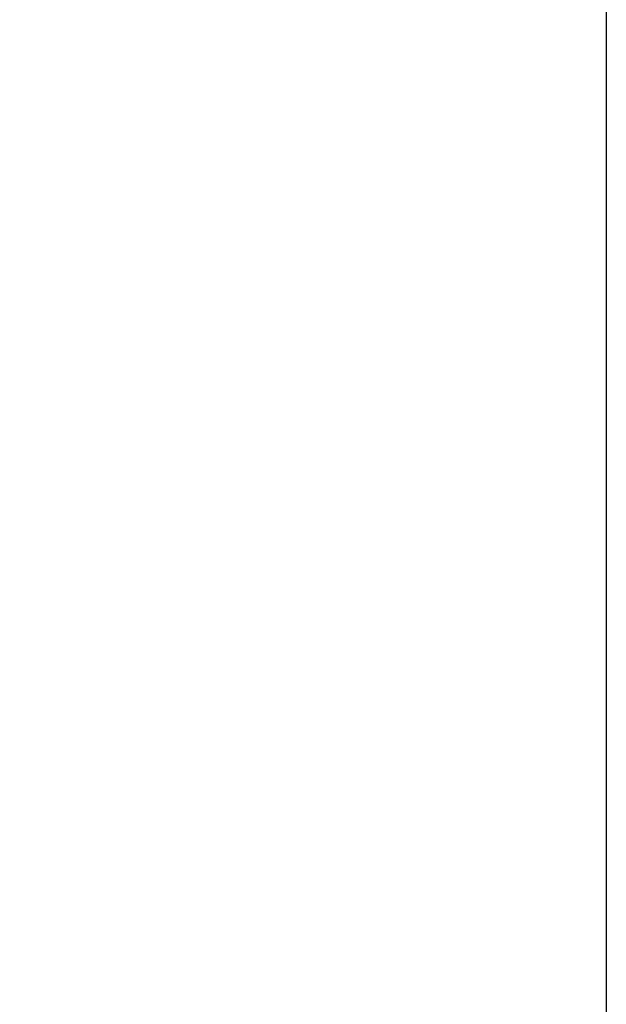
# Model space of a CAD drawing. Header units: millimetres. Extents: x 111285 to 237437, y -9513 to 52045.
# Tile 61 of 117: x 140032 to 140099, y 236 to 349. Entities that reach past the tile are written whole.
import ezdxf

# ---------------------------------------------------------------- set-up
doc = ezdxf.new("R2010")
doc.units = ezdxf.units.MM
doc.header["$LTSCALE"] = 100
doc.layers.get('0').update_dxf_attribs({"color": 252})

# ---------------------------------------------------------------- blocks, each defined once
blk = doc.blocks.new('SR8-hori')
blk.add_line((2467, -5.1), (2467, -1019.6))
blk.add_arc((2467, -5.1), 1014.5, 179.99783, 270)
blk = doc.blocks.new('onderlegger beganegrond')
blk.add_blockref('SR8-hori', (11480, 405.1))

msp = doc.modelspace()

# ---------------------------------------------------------------- linework, layer by layer
msp.add_line((140099, 400), (140099, -614.5))
msp.add_line((140099, 400), (140099, -614.5))
msp.add_line((140099, 400), (140099, -614.5))

# ---------------------------------------------------------------- block references
msp.add_blockref('onderlegger beganegrond', (126152, 0))

doc.saveas('drawing.dxf')
